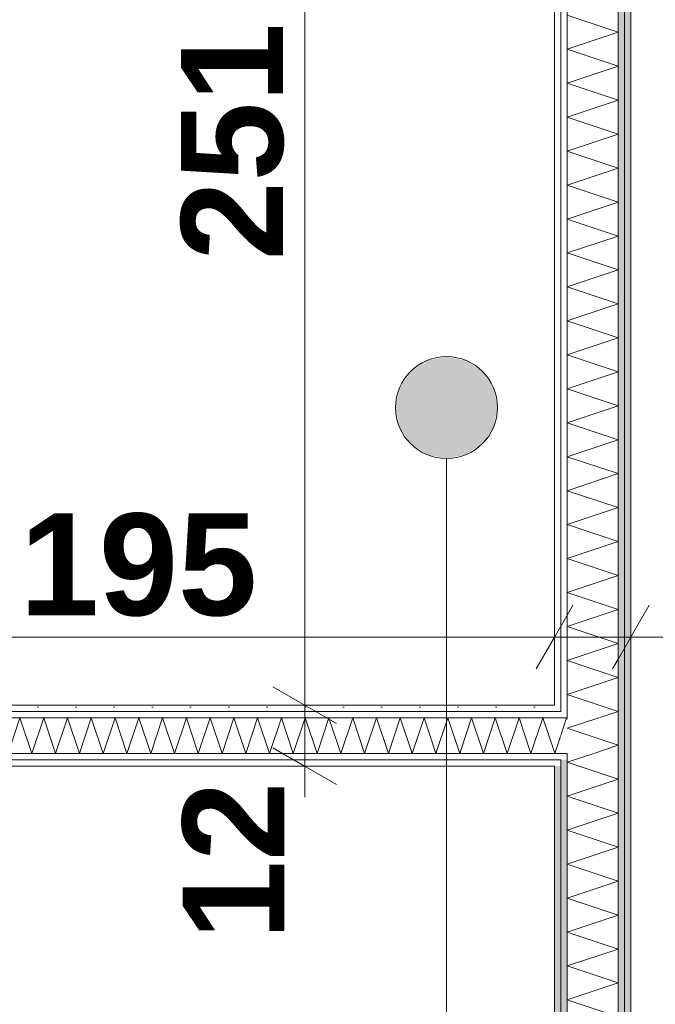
# Model space of a CAD drawing. Extents: x -7314 to 11761, y 144 to 9383.
# Tile 158 of 193: x 6439 to 6564, y 6967 to 7160. Entities that reach past the tile are written whole.
import ezdxf
from ezdxf.xclip import XClip

# ---------------------------------------------------------------- set-up
doc = ezdxf.new("R2010")
doc.units = 0
doc.header["$MEASUREMENT"] = 0
doc.header["$XCLIPFRAME"] = 0
doc.linetypes.add('Wipeout_Contour', pattern=[20000, 0, -20000])
for name, color, linetype in [('FORMA - Arch 01 - 220-A Ściany', 7, 'Continuous'), ('FORMA - Arch 02 - Strefy', 7, 'Continuous'), ('FORMA - Arch 04 - Wymiary ogólne', 7, 'Continuous')]:
    doc.layers.add(name, color=color, linetype=linetype)
doc.styles.add('STYL_AUTOMATYCZNY_9', font='arial.ttf')
pattern_1 = [(0, (4185.3, -5972.398), (0, 7.5), [0, -7.5])]

# ---------------------------------------------------------------- blocks, each defined once
blk = doc.blocks.new('*X221')
at = {"layer": 'FORMA - Arch 01 - 220-A Ściany', "color": 7, "linetype": 'Continuous', "lineweight": 5, "ltscale": 0.025}
for p, q in [((6556.73, 7157.6), (6546.73, 7160.94)), ((6546.73, 7154.27), (6556.73, 7157.6)), ((6556.73, 7150.94), (6546.73, 7154.27)), ((6546.73, 7147.6), (6556.73, 7150.94)), ((6556.73, 7144.27), (6546.73, 7147.6)), ((6546.73, 7140.94), (6556.73, 7144.27)), ((6556.73, 7137.6), (6546.73, 7140.94)), ((6546.73, 7134.27), (6556.73, 7137.6)), ((6556.73, 7130.94), (6546.73, 7134.27)), ((6546.73, 7127.6), (6556.73, 7130.94)), ((6556.73, 7124.27), (6546.73, 7127.6)), ((6546.73, 7120.94), (6556.73, 7124.27)), ((6556.73, 7117.6), (6546.73, 7120.94)), ((6546.73, 7114.27), (6556.73, 7117.6)), ((6556.73, 7110.94), (6546.73, 7114.27)), ((6546.73, 7107.6), (6556.73, 7110.94)), ((6556.73, 7104.27), (6546.73, 7107.6)), ((6546.73, 7100.94), (6556.73, 7104.27)), ((6556.73, 7097.6), (6546.73, 7100.94)), ((6546.73, 7094.27), (6556.73, 7097.6)), ((6556.73, 7090.94), (6546.73, 7094.27)), ((6546.73, 7087.6), (6556.73, 7090.94)), ((6556.73, 7084.27), (6546.73, 7087.6)), ((6546.73, 7080.94), (6556.73, 7084.27)), ((6556.73, 7077.6), (6546.73, 7080.94)), ((6546.73, 7074.27), (6556.73, 7077.6)), ((6556.73, 7070.94), (6546.73, 7074.27)), ((6546.73, 7067.6), (6556.73, 7070.94)), ((6556.73, 7064.27), (6546.73, 7067.6)), ((6546.73, 7060.94), (6556.73, 7064.27)), ((6556.73, 7057.6), (6546.73, 7060.94)), ((6546.73, 7054.27), (6556.73, 7057.6)), ((6556.73, 7050.94), (6546.73, 7054.27)), ((6546.73, 7047.6), (6556.73, 7050.94)), ((6556.73, 7044.27), (6546.73, 7047.6)), ((6546.73, 7040.94), (6556.73, 7044.27)), ((6556.73, 7037.6), (6546.73, 7040.94)), ((6546.73, 7034.27), (6556.73, 7037.6)), ((6556.73, 7030.94), (6546.73, 7034.27)), ((6546.73, 7027.6), (6556.73, 7030.94)), ((6556.73, 7024.27), (6546.73, 7027.6)), ((6552.94, 7023.01), (6556.73, 7024.27))]:
    blk.add_line(p, q, dxfattribs=at)
blk = doc.blocks.new('*X222')
at = {"layer": 'FORMA - Arch 01 - 220-A Ściany', "color": 7, "linetype": 'Continuous', "lineweight": 5, "ltscale": 0.025}
for p, q in [((6546.73, 7020.94), (6552.94, 7023.01)), ((6556.73, 7017.6), (6546.73, 7020.94)), ((6551.94, 7016.01), (6556.73, 7017.6))]:
    blk.add_line(p, q, dxfattribs=at)
blk = doc.blocks.new('*X223')
at = {"layer": 'FORMA - Arch 01 - 220-A Ściany', "color": 7, "linetype": 'Continuous', "lineweight": 5, "ltscale": 0.025}
for p, q in [((6546.73, 7014.27), (6551.94, 7016.01)), ((6556.73, 7010.94), (6546.73, 7014.27)), ((6546.73, 7007.6), (6556.73, 7010.94)), ((6556.73, 7004.27), (6546.73, 7007.6)), ((6546.73, 7000.94), (6556.73, 7004.27)), ((6556.73, 6997.6), (6546.73, 7000.94)), ((6546.73, 6994.27), (6556.73, 6997.6)), ((6556.73, 6990.94), (6546.73, 6994.27)), ((6546.73, 6987.6), (6556.73, 6990.94)), ((6556.73, 6984.27), (6546.73, 6987.6)), ((6546.73, 6980.94), (6556.73, 6984.27)), ((6556.73, 6977.6), (6546.73, 6980.94)), ((6546.73, 6974.27), (6556.73, 6977.6)), ((6556.73, 6970.94), (6546.73, 6974.27)), ((6546.73, 6967.6), (6556.73, 6970.94)), ((6556.73, 6964.27), (6546.73, 6967.6))]:
    blk.add_line(p, q, dxfattribs=at)
blk = doc.blocks.new('*X267')
at = {"layer": 'FORMA - Arch 01 - 220-A Ściany', "color": 7, "linetype": 'Continuous', "lineweight": 5, "ltscale": 0.025}
for p, q in [((6544.3, 7016.01), (6545.48, 7019.53)), ((6544.23, 7016.23), (6544.3, 7016.01))]:
    blk.add_line(p, q, dxfattribs=at)
blk = doc.blocks.new('*X268')
at = {"layer": 'FORMA - Arch 01 - 220-A Ściany', "color": 7, "linetype": 'Continuous', "lineweight": 5, "ltscale": 0.025}
for p, q in [((6545.48, 7019.53), (6546.63, 7023.01)), ((6546.63, 7023.01), (6546.73, 7022.73))]:
    blk.add_line(p, q, dxfattribs=at)
blk = doc.blocks.new('*X269')
at = {"layer": 'FORMA - Arch 01 - 220-A Ściany', "color": 7, "linetype": 'Continuous', "lineweight": 5, "ltscale": 0.025}
for p, q in [((6348.3, 7016.01), (6350.63, 7023.01)), ((6350.63, 7023.01), (6352.97, 7016.01)), ((6352.97, 7016.01), (6355.3, 7023.01)), ((6355.3, 7023.01), (6357.63, 7016.01)), ((6357.63, 7016.01), (6359.97, 7023.01)), ((6359.97, 7023.01), (6362.3, 7016.01)), ((6362.3, 7016.01), (6364.63, 7023.01)), ((6364.63, 7023.01), (6366.97, 7016.01)), ((6366.97, 7016.01), (6369.3, 7023.01)), ((6369.3, 7023.01), (6371.63, 7016.01)), ((6371.63, 7016.01), (6373.97, 7023.01)), ((6373.97, 7023.01), (6376.3, 7016.01)), ((6376.3, 7016.01), (6378.63, 7023.01)), ((6378.63, 7023.01), (6380.97, 7016.01)), ((6380.97, 7016.01), (6383.3, 7023.01)), ((6383.3, 7023.01), (6385.63, 7016.01)), ((6385.63, 7016.01), (6387.97, 7023.01)), ((6387.97, 7023.01), (6390.3, 7016.01)), ((6390.3, 7016.01), (6392.63, 7023.01)), ((6392.63, 7023.01), (6394.97, 7016.01)), ((6394.97, 7016.01), (6397.3, 7023.01)), ((6397.3, 7023.01), (6399.63, 7016.01)), ((6399.63, 7016.01), (6401.97, 7023.01)), ((6401.97, 7023.01), (6404.3, 7016.01)), ((6404.3, 7016.01), (6406.63, 7023.01)), ((6406.63, 7023.01), (6408.97, 7016.01)), ((6408.97, 7016.01), (6411.3, 7023.01)), ((6411.3, 7023.01), (6413.63, 7016.01)), ((6413.63, 7016.01), (6415.97, 7023.01)), ((6415.97, 7023.01), (6418.3, 7016.01)), ((6418.3, 7016.01), (6420.63, 7023.01)), ((6420.63, 7023.01), (6422.97, 7016.01)), ((6422.97, 7016.01), (6425.3, 7023.01)), ((6425.3, 7023.01), (6427.63, 7016.01)), ((6427.63, 7016.01), (6429.97, 7023.01)), ((6429.97, 7023.01), (6432.3, 7016.01)), ((6432.3, 7016.01), (6434.63, 7023.01)), ((6434.63, 7023.01), (6436.97, 7016.01)), ((6436.97, 7016.01), (6439.3, 7023.01)), ((6439.3, 7023.01), (6441.63, 7016.01)), ((6441.63, 7016.01), (6443.97, 7023.01)), ((6443.97, 7023.01), (6446.3, 7016.01)), ((6446.3, 7016.01), (6448.63, 7023.01)), ((6448.63, 7023.01), (6450.97, 7016.01)), ((6450.97, 7016.01), (6453.3, 7023.01)), ((6453.3, 7023.01), (6455.63, 7016.01)), ((6455.63, 7016.01), (6457.97, 7023.01)), ((6457.97, 7023.01), (6460.3, 7016.01)), ((6460.3, 7016.01), (6462.63, 7023.01)), ((6462.63, 7023.01), (6464.97, 7016.01)), ((6464.97, 7016.01), (6467.3, 7023.01)), ((6467.3, 7023.01), (6469.63, 7016.01)), ((6469.63, 7016.01), (6471.97, 7023.01)), ((6471.97, 7023.01), (6474.3, 7016.01)), ((6474.3, 7016.01), (6476.63, 7023.01)), ((6476.63, 7023.01), (6478.97, 7016.01)), ((6478.97, 7016.01), (6481.3, 7023.01)), ((6481.3, 7023.01), (6483.63, 7016.01)), ((6483.63, 7016.01), (6485.97, 7023.01)), ((6485.97, 7023.01), (6488.3, 7016.01)), ((6488.3, 7016.01), (6490.63, 7023.01)), ((6490.63, 7023.01), (6492.97, 7016.01)), ((6492.97, 7016.01), (6495.3, 7023.01)), ((6495.3, 7023.01), (6497.63, 7016.01)), ((6497.63, 7016.01), (6499.97, 7023.01)), ((6499.97, 7023.01), (6502.3, 7016.01)), ((6502.3, 7016.01), (6504.63, 7023.01)), ((6504.63, 7023.01), (6506.97, 7016.01)), ((6506.97, 7016.01), (6509.3, 7023.01)), ((6509.3, 7023.01), (6511.63, 7016.01)), ((6511.63, 7016.01), (6513.97, 7023.01)), ((6513.97, 7023.01), (6516.3, 7016.01)), ((6516.3, 7016.01), (6518.63, 7023.01)), ((6518.63, 7023.01), (6520.97, 7016.01)), ((6520.97, 7016.01), (6523.3, 7023.01)), ((6523.3, 7023.01), (6525.63, 7016.01)), ((6525.63, 7016.01), (6527.97, 7023.01)), ((6527.97, 7023.01), (6530.3, 7016.01)), ((6530.3, 7016.01), (6532.63, 7023.01)), ((6532.63, 7023.01), (6534.97, 7016.01)), ((6534.97, 7016.01), (6537.3, 7023.01)), ((6537.3, 7023.01), (6539.63, 7016.01)), ((6539.63, 7016.01), (6541.97, 7023.01)), ((6541.97, 7023.01), (6544.23, 7016.23)), ((6347.07, 7019.69), (6348.3, 7016.01))]:
    blk.add_line(p, q, dxfattribs=at)
blk = doc.blocks.new('Rysunek_1_1', base_point=(4185.3, -5972.4))
at = {"layer": 'FORMA - Arch 04 - Wymiary ogólne', "color": 154, "linetype": 'Continuous', "lineweight": 13, "insert": (6491.22, 6979.38), "char_height": 20, "width": 30.509, "attachment_point": 7, "rotation": 90, "style": 'STYL_AUTOMATYCZNY_9'}
blk.add_mtext('\\A1;{\\pql;\\fArial|b1|i0|c238|p0;\\W1.000000;12}', dxfattribs=at)
at = {"color": 254, "linetype": 'Wipeout_Contour', "lineweight": 0, "ltscale": 39637.882068}
blk.add_wipeout([(6559.23, 6001.9), (6559.23, 8741.9), (6557.98, 8741.9), (6557.98, 6001.9)], dxfattribs=at).dxf.layer = 'FORMA - Arch 01 - 220-A Ściany'
at = {"color": 254, "linetype": 'Wipeout_Contour', "lineweight": 0, "ltscale": 38373.550868}
blk.add_wipeout([(6545.48, 7013.51), (6545.48, 7014.76), (6544.23, 7014.76), (6544.23, 7013.51)], dxfattribs=at).dxf.layer = 'FORMA - Arch 01 - 220-A Ściany'
at = {"color": 254, "linetype": 'Wipeout_Contour', "lineweight": 0, "ltscale": 38514.5897}
blk.add_wipeout([(6544.23, 7276.41), (6349.57, 7276.41), (6349.57, 7025.51), (6544.23, 7025.51)], dxfattribs=at).dxf.layer = 'FORMA - Arch 02 - Strefy'
at = {"linetype": 'Continuous', "lineweight": 13}
blk.add_hatch(color=7, dxfattribs=at).paths.add_polyline_path([(6513.05, 7083.92), (6513.81, 7080.09), (6515.98, 7076.84), (6519.23, 7074.68), (6523.05, 7073.92), (6526.88, 7074.68), (6530.12, 7076.84), (6532.29, 7080.09), (6533.05, 7083.92), (6532.29, 7087.74), (6530.12, 7090.99), (6526.88, 7093.15), (6523.05, 7093.92), (6519.23, 7093.15), (6515.98, 7090.99), (6513.81, 7087.74)])
at = {"layer": 'FORMA - Arch 01 - 220-A Ściany', "linetype": 'Continuous', "lineweight": 5}
h = blk.add_hatch(dxfattribs=at)
h.set_pattern_fill('Gips_0001', style=0, pattern_type=2)
h.set_pattern_definition(pattern_1)
h.paths.add_polyline_path([(6559.23, 6001.9), (6559.23, 8741.9), (6557.98, 8741.9), (6557.98, 6001.9)])
h = blk.add_hatch(dxfattribs=at)
h.set_pattern_fill('Gips_0001', style=0, pattern_type=2)
h.set_pattern_definition(pattern_1)
h.paths.add_polyline_path([(6545.48, 7013.51), (6545.48, 7014.76), (6544.23, 7014.76), (6544.23, 7013.51)])
at = {"color": 7, "linetype": 'Continuous', "lineweight": 13, "ltscale": 0.025}
blk.add_circle((6523.05, 7083.92), 10, dxfattribs=at)
at = {"layer": 'FORMA - Arch 01 - 220-A Ściany', "color": 7, "linetype": 'Continuous', "lineweight": 15, "ltscale": 0.025, "flags": 128}
blk.add_lwpolyline([(6559.23, 6001.9), (6559.23, 8741.9)], dxfattribs=at)
at = {"layer": 'FORMA - Arch 04 - Wymiary ogólne', "color": 154, "linetype": 'Continuous', "lineweight": 13, "ltscale": 0.025}
for p, q in [((6559.23, 7048.21), (6559.23, 7029.46)), ((7821.54, 7038.84), (6559.23, 7038.84))]:
    blk.add_line(p, q, dxfattribs=at)
at = {"layer": 'FORMA - Arch 04 - Wymiary ogólne', "color": 154, "linetype": 'Continuous', "lineweight": 13, "insert": (6491.22, 7112.82), "char_height": 20, "width": 45.7634, "attachment_point": 7, "rotation": 90, "style": 'STYL_AUTOMATYCZNY_9'}
blk.add_mtext('\\A1;{\\pql;\\fArial|b1|i0|c238|p0;\\W1.000000;251}', dxfattribs=at)
at = {"layer": 'FORMA - Arch 04 - Wymiary ogólne', "color": 154, "linetype": 'Continuous', "lineweight": 13, "insert": (6439.27, 7042.84), "char_height": 20, "width": 45.7634, "attachment_point": 7, "style": 'STYL_AUTOMATYCZNY_9'}
blk.add_mtext('\\A1;{\\pql;\\fArial|b1|i0|c238|p0;\\W1.000000;195}', dxfattribs=at)
at = {"color": 254, "linetype": 'Wipeout_Contour', "lineweight": 0, "ltscale": 38776.976338}
blk.add_wipeout([(6545.48, 7025.51), (6545.48, 7276.41), (6544.23, 7276.41), (6544.23, 7025.51)], dxfattribs=at).dxf.layer = 'FORMA - Arch 01 - 220-A Ściany'
at = {"layer": 'FORMA - Arch 01 - 220-A Ściany', "linetype": 'Continuous', "lineweight": 5}
h = blk.add_hatch(dxfattribs=at)
h.set_pattern_fill('Gips_0001', style=0, pattern_type=2)
h.set_pattern_definition(pattern_1)
h.paths.add_polyline_path([(6545.48, 7025.51), (6545.48, 7276.41), (6544.23, 7276.41), (6544.23, 7025.51)])
at = {"layer": 'FORMA - Arch 04 - Wymiary ogólne', "color": 154, "linetype": 'Continuous', "lineweight": 13, "ltscale": 0.025}
for p, q in [((6544.23, 7048.21), (6544.23, 7029.46)), ((6544.23, 7048.21), (6544.23, 7029.46)), ((6544.23, 7038.84), (6349.57, 7038.84)), ((6544.23, 7038.84), (6538.11, 7038.84))]:
    blk.add_line(p, q, dxfattribs=at)
at = {"color": 254, "linetype": 'Wipeout_Contour', "lineweight": 0, "ltscale": 39634.537604}
blk.add_wipeout([(6557.98, 6001.9), (6557.98, 8741.9), (6556.73, 8741.9), (6556.73, 6001.9)], dxfattribs=at).dxf.layer = 'FORMA - Arch 01 - 220-A Ściany'
at = {"color": 254, "linetype": 'Wipeout_Contour', "lineweight": 0, "ltscale": 38380.617705}
blk.add_wipeout([(6546.73, 7014.76), (6546.73, 7016.01), (6545.48, 7016.01), (6545.48, 7014.76)], dxfattribs=at).dxf.layer = 'FORMA - Arch 01 - 220-A Ściany'
at = {"color": 254, "linetype": 'Wipeout_Contour', "lineweight": 0, "ltscale": 36946.193159}
blk.add_wipeout([(6544.23, 7013.51), (6544.23, 6001.9), (6545.48, 6001.9), (6545.48, 7013.51)], dxfattribs=at).dxf.layer = 'FORMA - Arch 01 - 220-A Ściany'
at = {"layer": 'FORMA - Arch 01 - 220-A Ściany', "linetype": 'Continuous', "lineweight": 5}
h = blk.add_hatch(dxfattribs=at)
h.set_pattern_fill('Gips_0001', style=0, pattern_type=2)
h.set_pattern_definition(pattern_1)
h.paths.add_polyline_path([(6557.98, 6001.9), (6557.98, 8741.9), (6556.73, 8741.9), (6556.73, 6001.9)])
h = blk.add_hatch(dxfattribs=at)
h.set_pattern_fill('Gips_0001', style=0, pattern_type=2)
h.set_pattern_definition(pattern_1)
h.paths.add_polyline_path([(6546.73, 7014.76), (6546.73, 7016.01), (6545.48, 7016.01), (6545.48, 7014.76)])
h = blk.add_hatch(dxfattribs=at)
h.set_pattern_fill('Gips_0001', style=0, pattern_type=2)
h.set_pattern_definition(pattern_1)
h.paths.add_polyline_path([(6544.23, 7013.51), (6544.23, 6001.9), (6545.48, 6001.9), (6545.48, 7013.51)])
at = {"layer": 'FORMA - Arch 01 - 220-A Ściany', "color": 7, "linetype": 'Continuous', "lineweight": 13, "ltscale": 0.025}
blk.add_line((6557.98, 6001.9), (6557.98, 8741.9), dxfattribs=at)
at = {"layer": 'FORMA - Arch 01 - 220-A Ściany', "color": 7, "linetype": 'Continuous', "lineweight": 15, "ltscale": 0.025, "flags": 128}
blk.add_lwpolyline([(6544.23, 7013.51), (6544.23, 6001.9)], dxfattribs=at)
at = {"color": 254, "linetype": 'Wipeout_Contour', "lineweight": 0, "ltscale": 38405.001185}
blk.add_wipeout([(6545.48, 7024.26), (6545.48, 7025.51), (6544.23, 7025.51), (6544.23, 7024.26)], dxfattribs=at).dxf.layer = 'FORMA - Arch 01 - 220-A Ściany'
at = {"layer": 'FORMA - Arch 01 - 220-A Ściany', "linetype": 'Continuous', "lineweight": 5}
h = blk.add_hatch(dxfattribs=at)
h.set_pattern_fill('Gips_0001', style=0, pattern_type=2)
h.set_pattern_definition(pattern_1)
h.paths.add_polyline_path([(6545.48, 7024.26), (6545.48, 7025.51), (6544.23, 7025.51), (6544.23, 7024.26)])
at = {"layer": 'FORMA - Arch 01 - 220-A Ściany', "color": 7, "linetype": 'Continuous', "lineweight": 15, "ltscale": 0.025, "flags": 128}
blk.add_lwpolyline([(6544.23, 7276.41), (6544.23, 7025.51)], dxfattribs=at)
at = {"color": 254, "linetype": 'Wipeout_Contour', "lineweight": 0, "ltscale": 36951.569146}
blk.add_wipeout([(6545.48, 7014.76), (6545.48, 6001.9), (6546.73, 6001.9), (6546.73, 7014.76)], dxfattribs=at).dxf.layer = 'FORMA - Arch 01 - 220-A Ściany'
at = {"layer": 'FORMA - Arch 01 - 220-A Ściany', "linetype": 'Continuous', "lineweight": 5}
h = blk.add_hatch(dxfattribs=at)
h.set_pattern_fill('Gips_0001', style=0, pattern_type=2)
h.set_pattern_definition(pattern_1)
h.paths.add_polyline_path([(6545.48, 7014.76), (6545.48, 6001.9), (6546.73, 6001.9), (6546.73, 7014.76)])
at = {"layer": 'FORMA - Arch 01 - 220-A Ściany', "color": 7, "linetype": 'Continuous', "lineweight": 13, "ltscale": 0.025}
for p, q in [((6544.23, 7014.76), (6545.48, 7014.76)), ((6545.48, 7014.76), (6545.48, 6001.9))]:
    blk.add_line(p, q, dxfattribs=at)
at = {"color": 254, "linetype": 'Wipeout_Contour', "lineweight": 0, "ltscale": 38780.38198}
blk.add_wipeout([(6546.73, 7024.26), (6546.73, 7277.66), (6545.48, 7277.66), (6545.48, 7024.26)], dxfattribs=at).dxf.layer = 'FORMA - Arch 01 - 220-A Ściany'
at = {"layer": 'FORMA - Arch 01 - 220-A Ściany', "linetype": 'Continuous', "lineweight": 5}
h = blk.add_hatch(dxfattribs=at)
h.set_pattern_fill('Gips_0001', style=0, pattern_type=2)
h.set_pattern_definition(pattern_1)
h.paths.add_polyline_path([(6546.73, 7024.26), (6546.73, 7277.66), (6545.48, 7277.66), (6545.48, 7024.26)])
at = {"color": 254, "linetype": 'Wipeout_Contour', "lineweight": 0, "ltscale": 38404.751852}
blk.add_wipeout([(6546.73, 7023.01), (6546.73, 7024.26), (6545.48, 7024.26), (6545.48, 7023.01)], dxfattribs=at).dxf.layer = 'FORMA - Arch 01 - 220-A Ściany'
at = {"layer": 'FORMA - Arch 01 - 220-A Ściany', "linetype": 'Continuous', "lineweight": 5}
h = blk.add_hatch(dxfattribs=at)
h.set_pattern_fill('Gips_0001', style=0, pattern_type=2)
h.set_pattern_definition(pattern_1)
h.paths.add_polyline_path([(6546.73, 7023.01), (6546.73, 7024.26), (6545.48, 7024.26), (6545.48, 7023.01)])
at = {"layer": 'FORMA - Arch 01 - 220-A Ściany', "color": 7, "linetype": 'Continuous', "lineweight": 13, "ltscale": 0.025}
for p, q in [((6545.48, 7277.66), (6545.48, 7024.26)), ((6545.48, 7024.26), (6544.23, 7024.26))]:
    blk.add_line(p, q, dxfattribs=at)
at = {"color": 254, "linetype": 'Wipeout_Contour', "lineweight": 0, "ltscale": 38795.611015}
blk.add_wipeout([(6556.73, 7023.01), (6556.73, 7278.91), (6546.73, 7278.91), (6546.73, 7023.01)], dxfattribs=at).dxf.layer = 'FORMA - Arch 01 - 220-A Ściany'
at = {"layer": 'FORMA - Arch 04 - Wymiary ogólne', "color": 154, "linetype": 'Continuous', "lineweight": 13, "ltscale": 0.025}
for p, q in [((6547.83, 7045.09), (6540.62, 7032.59)), ((6540.62, 7032.59), (6547.83, 7045.09)), ((6555.62, 7032.59), (6562.83, 7045.09)), ((6559.23, 7038.84), (6544.23, 7038.84)), ((6550.34, 7038.84), (6544.23, 7038.84))]:
    blk.add_line(p, q, dxfattribs=at)
at = {"color": 7, "linetype": 'Continuous', "lineweight": 13, "ltscale": 0.025}
blk.add_blockref('*X221', (0, 0), dxfattribs=at)
at = {"color": 254, "linetype": 'Wipeout_Contour', "lineweight": 0, "ltscale": 38408.035137}
blk.add_wipeout([(6556.73, 7016.01), (6556.73, 7023.01), (6546.73, 7023.01), (6546.73, 7016.01)], dxfattribs=at).dxf.layer = 'FORMA - Arch 01 - 220-A Ściany'
at = {"layer": 'FORMA - Arch 01 - 220-A Ściany', "color": 7, "linetype": 'Continuous', "lineweight": 13, "ltscale": 0.025}
for p, q in [((6546.73, 7278.91), (6546.73, 7023.01)), ((6556.73, 7023.01), (6556.73, 7278.91)), ((6546.73, 7023.01), (6545.48, 7023.01))]:
    blk.add_line(p, q, dxfattribs=at)
at = {"color": 7, "linetype": 'Continuous', "lineweight": 13, "ltscale": 0.025}
blk.add_blockref('*X222', (0, 0), dxfattribs=at)
at = {"color": 254, "linetype": 'Wipeout_Contour', "lineweight": 0, "ltscale": 38401.343021}
blk.add_wipeout([(6545.48, 7023.01), (6545.48, 7024.26), (6544.23, 7024.26), (6544.23, 7023.01)], dxfattribs=at).dxf.layer = 'FORMA - Arch 01 - 220-A Ściany'
at = {"color": 254, "linetype": 'Wipeout_Contour', "lineweight": 0, "ltscale": 36969.369379}
blk.add_wipeout([(6546.73, 7016.01), (6546.73, 6001.9), (6556.73, 6001.9), (6556.73, 7016.01)], dxfattribs=at).dxf.layer = 'FORMA - Arch 01 - 220-A Ściany'
at = {"layer": 'FORMA - Arch 01 - 220-A Ściany', "linetype": 'Continuous', "lineweight": 5}
h = blk.add_hatch(dxfattribs=at)
h.set_pattern_fill('Gips_0001', style=0, pattern_type=2)
h.set_pattern_definition(pattern_1)
h.paths.add_polyline_path([(6545.48, 7023.01), (6545.48, 7024.26), (6544.23, 7024.26), (6544.23, 7023.01)])
at = {"layer": 'FORMA - Arch 01 - 220-A Ściany', "color": 7, "linetype": 'Continuous', "lineweight": 13, "ltscale": 0.025}
for p, q in [((6556.73, 7016.01), (6556.73, 7023.01)), ((6545.48, 7016.01), (6546.73, 7016.01)), ((6546.73, 7016.01), (6546.73, 6001.9)), ((6556.73, 6001.9), (6556.73, 7016.01))]:
    blk.add_line(p, q, dxfattribs=at)
at = {"color": 7, "linetype": 'Continuous', "lineweight": 13, "ltscale": 0.025}
blk.add_blockref('*X223', (0, 0), dxfattribs=at)
at = {"color": 254, "linetype": 'Wipeout_Contour', "lineweight": 0, "ltscale": 38140.062966}
blk.add_wipeout([(6349.57, 7024.26), (6544.23, 7024.26), (6544.23, 7025.51), (6349.57, 7025.51)], dxfattribs=at).dxf.layer = 'FORMA - Arch 01 - 220-A Ściany'
at = {"color": 254, "linetype": 'Wipeout_Contour', "lineweight": 0, "ltscale": 38389.274077}
blk.add_wipeout([(6545.48, 7016.01), (6545.48, 7023.01), (6544.23, 7023.01), (6544.23, 7016.01)], dxfattribs=at).dxf.layer = 'FORMA - Arch 01 - 220-A Ściany'
at = {"layer": 'FORMA - Arch 01 - 220-A Ściany', "linetype": 'Continuous', "lineweight": 5}
h = blk.add_hatch(dxfattribs=at)
h.set_pattern_fill('Gips_0001', style=0, pattern_type=2)
h.set_pattern_definition(pattern_1)
h.paths.add_polyline_path([(6349.57, 7024.26), (6544.23, 7024.26), (6544.23, 7025.51), (6349.57, 7025.51)])
at = {"layer": 'FORMA - Arch 01 - 220-A Ściany', "color": 7, "linetype": 'Continuous', "lineweight": 15, "ltscale": 0.025, "flags": 128}
blk.add_lwpolyline([(6544.23, 7025.51), (6349.57, 7025.51)], dxfattribs=at)
at = {"layer": 'FORMA - Arch 04 - Wymiary ogólne', "color": 154, "linetype": 'Continuous', "lineweight": 13, "ltscale": 0.025}
for p, q in [((6495.22, 7025.51), (6495.22, 7276.41)), ((6504.6, 7025.51), (6485.85, 7025.51))]:
    blk.add_line(p, q, dxfattribs=at)
at = {"color": 7, "linetype": 'Continuous', "lineweight": 13, "ltscale": 0.025}
blk.add_blockref('*X267', (0, 0), dxfattribs=at)
at = {"color": 254, "linetype": 'Wipeout_Contour', "lineweight": 0, "ltscale": 38134.702701}
blk.add_wipeout([(6348.32, 7023.01), (6544.23, 7023.01), (6544.23, 7024.26), (6348.32, 7024.26)], dxfattribs=at).dxf.layer = 'FORMA - Arch 01 - 220-A Ściany'
at = {"color": 254, "linetype": 'Wipeout_Contour', "lineweight": 0, "ltscale": 38377.20673}
blk.add_wipeout([(6545.48, 7014.76), (6545.48, 7016.01), (6544.23, 7016.01), (6544.23, 7014.76)], dxfattribs=at).dxf.layer = 'FORMA - Arch 01 - 220-A Ściany'
at = {"layer": 'FORMA - Arch 01 - 220-A Ściany', "linetype": 'Continuous', "lineweight": 5}
h = blk.add_hatch(dxfattribs=at)
h.set_pattern_fill('Gips_0001', style=0, pattern_type=2)
h.set_pattern_definition(pattern_1)
h.paths.add_polyline_path([(6348.32, 7023.01), (6544.23, 7023.01), (6544.23, 7024.26), (6348.32, 7024.26)])
h = blk.add_hatch(dxfattribs=at)
h.set_pattern_fill('Gips_0001', style=0, pattern_type=2)
h.set_pattern_definition(pattern_1)
h.paths.add_polyline_path([(6545.48, 7014.76), (6545.48, 7016.01), (6544.23, 7016.01), (6544.23, 7014.76)])
at = {"layer": 'FORMA - Arch 01 - 220-A Ściany', "color": 7, "linetype": 'Continuous', "lineweight": 13, "ltscale": 0.025}
for p, q in [((6544.23, 7024.26), (6348.32, 7024.26)), ((6545.48, 7024.26), (6544.23, 7024.26))]:
    blk.add_line(p, q, dxfattribs=at)
at = {"color": 254, "linetype": 'Wipeout_Contour', "lineweight": 0, "ltscale": 38392.68398}
blk.add_wipeout([(6546.73, 7016.01), (6546.73, 7023.01), (6545.48, 7023.01), (6545.48, 7016.01)], dxfattribs=at).dxf.layer = 'FORMA - Arch 01 - 220-A Ściany'
at = {"color": 254, "linetype": 'Wipeout_Contour', "lineweight": 0, "ltscale": 38082.565923}
blk.add_wipeout([(6544.23, 7014.76), (6330.31, 7014.76), (6330.31, 7013.51), (6544.23, 7013.51)], dxfattribs=at).dxf.layer = 'FORMA - Arch 01 - 220-A Ściany'
at = {"layer": 'FORMA - Arch 01 - 220-A Ściany', "linetype": 'Continuous', "lineweight": 5}
h = blk.add_hatch(dxfattribs=at)
h.set_pattern_fill('Gips_0001', style=0, pattern_type=2)
h.set_pattern_definition(pattern_1)
h.paths.add_polyline_path([(6544.23, 7014.76), (6330.31, 7014.76), (6330.31, 7013.51), (6544.23, 7013.51)])
at = {"layer": 'FORMA - Arch 01 - 220-A Ściany', "color": 7, "linetype": 'Continuous', "lineweight": 13, "ltscale": 0.025}
for p, q in [((6546.73, 7023.01), (6545.48, 7023.01)), ((6545.48, 7016.01), (6546.73, 7016.01))]:
    blk.add_line(p, q, dxfattribs=at)
at = {"layer": 'FORMA - Arch 01 - 220-A Ściany', "color": 7, "linetype": 'Continuous', "lineweight": 15, "ltscale": 0.025, "flags": 128}
blk.add_lwpolyline([(6330.31, 7013.51), (6544.23, 7013.51)], dxfattribs=at)
at = {"layer": 'FORMA - Arch 04 - Wymiary ogólne', "color": 154, "linetype": 'Continuous', "lineweight": 13, "ltscale": 0.025}
for p, q in [((6504.6, 7013.51), (6485.85, 7013.51)), ((6495.22, 7007.39), (6495.22, 7013.51))]:
    blk.add_line(p, q, dxfattribs=at)
at = {"color": 7, "linetype": 'Continuous', "lineweight": 13, "ltscale": 0.025}
blk.add_blockref('*X268', (0, 0), dxfattribs=at)
at = {"color": 254, "linetype": 'Wipeout_Contour', "lineweight": 0, "ltscale": 38086.249926}
blk.add_wipeout([(6544.23, 7016.01), (6330.31, 7016.01), (6330.31, 7014.76), (6544.23, 7014.76)], dxfattribs=at).dxf.layer = 'FORMA - Arch 01 - 220-A Ściany'
at = {"layer": 'FORMA - Arch 01 - 220-A Ściany', "linetype": 'Continuous', "lineweight": 5}
h = blk.add_hatch(dxfattribs=at)
h.set_pattern_fill('Gips_0001', style=0, pattern_type=2)
h.set_pattern_definition(pattern_1)
h.paths.add_polyline_path([(6544.23, 7016.01), (6330.31, 7016.01), (6330.31, 7014.76), (6544.23, 7014.76)])
at = {"layer": 'FORMA - Arch 01 - 220-A Ściany', "color": 7, "linetype": 'Continuous', "lineweight": 13, "ltscale": 0.025}
for p, q in [((6330.31, 7014.76), (6544.23, 7014.76)), ((6544.23, 7014.76), (6545.48, 7014.76))]:
    blk.add_line(p, q, dxfattribs=at)
at = {"color": 254, "linetype": 'Wipeout_Contour', "lineweight": 0, "ltscale": 38120.871866}
blk.add_wipeout([(6347.07, 7016.01), (6544.23, 7016.01), (6544.23, 7023.01), (6347.07, 7023.01)], dxfattribs=at).dxf.layer = 'FORMA - Arch 01 - 220-A Ściany'
at = {"color": 7, "linetype": 'Continuous', "lineweight": 13, "ltscale": 0.025}
blk.add_line((6523.05, 6877.31), (6523.05, 7073.92), dxfattribs=at)
at = {"layer": 'FORMA - Arch 01 - 220-A Ściany', "color": 7, "linetype": 'Continuous', "lineweight": 13, "ltscale": 0.025}
for p, q in [((6544.23, 7023.01), (6347.07, 7023.01)), ((6545.48, 7023.01), (6544.23, 7023.01)), ((6347.07, 7016.01), (6544.23, 7016.01)), ((6544.23, 7016.01), (6545.48, 7016.01))]:
    blk.add_line(p, q, dxfattribs=at)
at = {"layer": 'FORMA - Arch 04 - Wymiary ogólne', "color": 154, "linetype": 'Continuous', "lineweight": 13, "ltscale": 0.025}
for p, q in [((6488.97, 7029.11), (6501.47, 7021.9)), ((6495.22, 7013.51), (6495.22, 7025.51)), ((6488.97, 7017.11), (6501.47, 7009.9))]:
    blk.add_line(p, q, dxfattribs=at)
at = {"color": 7, "linetype": 'Continuous', "lineweight": 13, "ltscale": 0.025}
blk.add_blockref('*X269', (0, 0), dxfattribs=at)

msp = doc.modelspace()

# ---------------------------------------------------------------- block references
at = {"lineweight": 20}
ref = msp.add_blockref('Rysunek_1_1', (4185.29965, -5972.39804), dxfattribs=at)
XClip(ref).set_block_clipping_path([(254.0251470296, 246.5573808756), (9689.7973583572, 9358.9497337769)])

doc.saveas('drawing.dxf')
